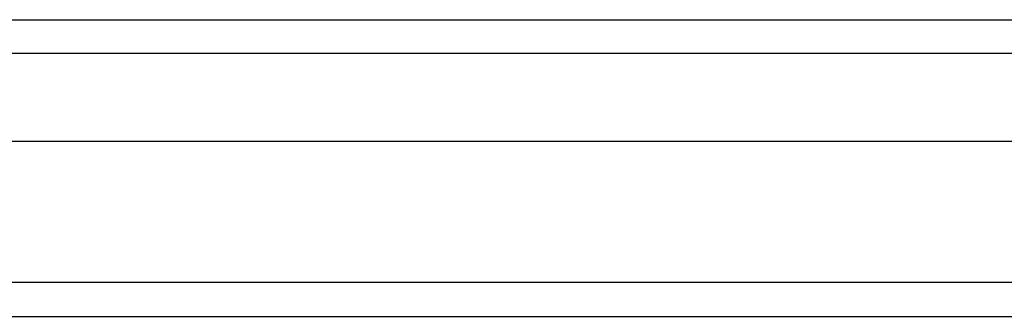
# Model space of a CAD drawing. Header units: inches. Extents: x 0 to 215, y -25 to 140.
# Tile 8 of 63: x 95.814 to 98.683, y 58.651 to 59.518. Entities that reach past the tile are written whole.
import ezdxf

# ---------------------------------------------------------------- set-up
doc = ezdxf.new("R2010")
doc.units = ezdxf.units.IN
doc.header["$LTSCALE"] = 12.924396
doc.header["$MEASUREMENT"] = 0
doc.layers.add('Visible Edges(ANSI)', color=7, linetype='Continuous', lineweight=25)
doc.layers.add('Visible Tangent Edges(ANSI)', color=7, linetype='Continuous', lineweight=25)

msp = doc.modelspace()

# ---------------------------------------------------------------- linework, layer by layer
at = {"layer": 'Visible Edges(ANSI)'}
for p, q in [((93.8421, 59.5176), (122.0507, 59.5176)), ((93.8421, 59.1633), (122.0507, 59.1633)), ((93.0439, 58.6514), (122.8489, 58.6514))]:
    msp.add_line(p, q, dxfattribs=at)
at = {"layer": 'Visible Tangent Edges(ANSI)'}
for p, q in [((122.1807, 59.4186), (93.7121, 59.4186)), ((122.8489, 58.7504), (93.0439, 58.7504))]:
    msp.add_line(p, q, dxfattribs=at)

doc.saveas('drawing.dxf')
